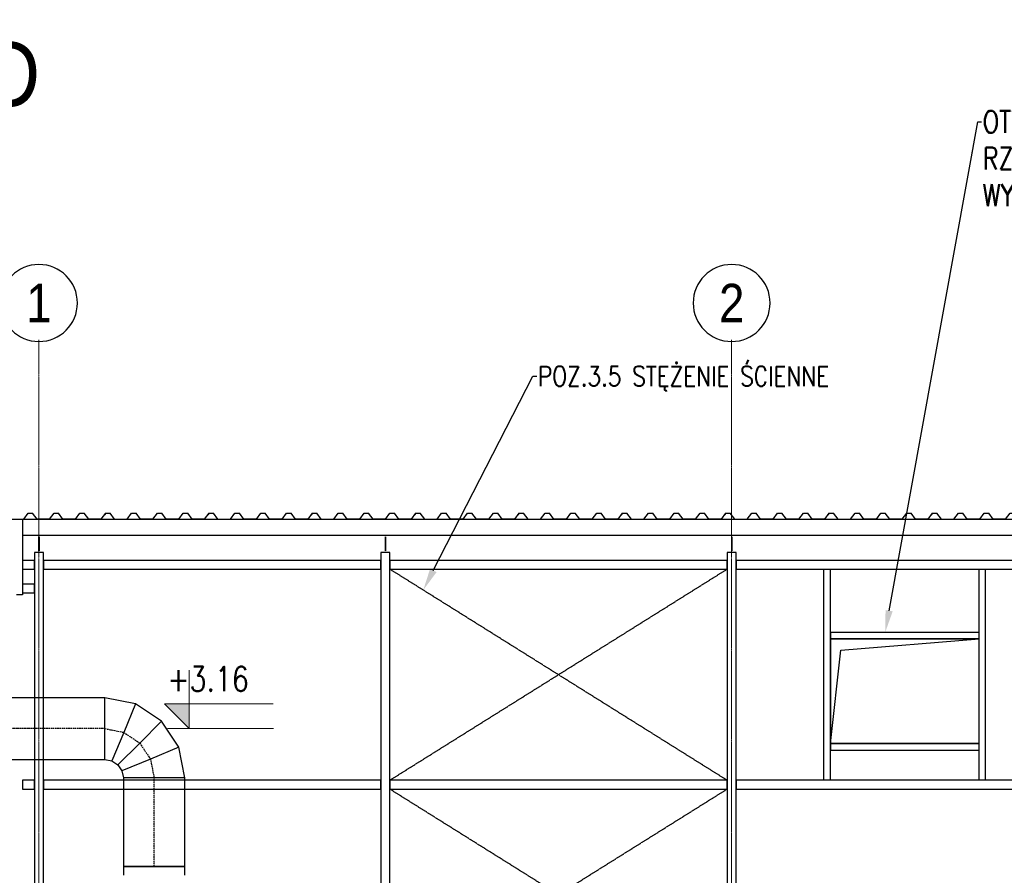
# Model space of a CAD drawing. Header units: millimetres. Extents: x -374129 to 1163271, y -112652 to 695637.
# Tile 192 of 256: x -175 to 8780, y 57128 to 64908. Entities that reach past the tile are written whole.
import ezdxf
from ezdxf import colors
from ezdxf.entities.mleader import LeaderData, LeaderLine
from ezdxf.enums import TextEntityAlignment as Align
from ezdxf.math import Vec2, Vec3

# ---------------------------------------------------------------- set-up
doc = ezdxf.new("R2010")
doc.units = ezdxf.units.MM
for name, pattern in [('ACAD_ISO04W100', [30, 24, -3, 0, -3]), ('CIĄGłA', [0]), ('DASHDOT', [20, 13, -3.4, 0.2, -3.4])]:
    doc.linetypes.add(name, pattern=pattern)
for name, color, linetype in [('KRT_fund', 3, 'Continuous'), ('KRT_izolacje', 252, 'Continuous'), ('KRT_opisy', 146, 'Continuous'), ('KRT_osie_budopis', 1, 'Continuous'), ('KRT_stal', 4, 'Continuous'), ('KRT_technologia', 30, 'Continuous')]:
    doc.layers.add(name, color=color, linetype=linetype)
for name, color, linetype, lineweight in [('KRT_koty', 4, 'Continuous', 20), ('KRT_osie', 55, 'ACAD_ISO04W100', 18), ('Opissy', 255, 'CIĄGłA', 13)]:
    doc.layers.add(name, color=color, linetype=linetype, lineweight=lineweight)
doc.styles.add('Arial', font='arial.ttf', dxfattribs={"width": 0.85})
doc.styles.add('biuro 1', font='arial.ttf')
doc.styles.add('style3', font='romans.shx', dxfattribs={"width": 0.8})
doc.styles.add('WYMIAR', font='romans.shx', dxfattribs={"width": 0.8})

# ---------------------------------------------------------------- blocks, each defined once
blk = doc.blocks.new('TR55')
at = {"color": 0}
for p, q in [((-980, 0), (-991.9, -16.1)), ((-980, 0), (-940, 0)), ((-899.5, -55), (-940, 0)), ((-785.5, -55), (-745, 0)), ((-745, 0), (-705, 0)), ((-664.5, -55), (-705, 0)), ((-550.5, -55), (-510, 0)), ((-510, 0), (-470, 0)), ((-429.5, -55), (-470, 0)), ((-315.5, -55), (-275, 0)), ((-275, 0), (-235, 0)), ((-194.5, -55), (-235, 0)), ((-80.5, -55), (-40, 0)), ((-40, 0), (0, 0)), ((-899.5, -55), (-785.5, -55)), ((-550.5, -55), (-664.5, -55)), ((-315.5, -55), (-429.5, -55)), ((-80.5, -55), (-194.5, -55))]:
    blk.add_line(p, q, dxfattribs=at)
blk = doc.blocks.new('slup160')
at = {"layer": 'KRT_stal'}
h = blk.add_hatch(color=256, dxfattribs=at)
h.dxf.hatch_style = 1
h.paths.add_polyline_path([(41, 4420), (-41, 4420), (-41, 4412.6), (-11.5, 4412.6, -0.414214), (-2.5, 4403.6), (-2.5, 4276.4, -0.414214), (-11.5, 4267.4), (-41, 4267.4), (-41, 4260), (41, 4260), (41, 4267.4), (11.5, 4267.4, -0.414214), (2.5, 4276.4), (2.5, 4403.6, -0.414214), (11.5, 4412.6), (41, 4412.6)])
for p, q in [((-2.5, 4403.6), (-2.5, 4276.4)), ((2.5, 4403.6), (2.5, 4276.4))]:
    blk.add_line(p, q, dxfattribs=at)
for points in [[(-41, 12), (41, 12), (41, 4260), (-41, 4260)], [(-80, 0), (80, 0), (80, 12), (-80, 12)]]:
    blk.add_lwpolyline(points, close=True, dxfattribs=at)
blk = doc.blocks.new('opis_osi')
at = {"linetype": 'Continuous'}
for start, end in [(90, 180), (0, 90), (180, 270), (270, 0)]:
    blk.add_arc((0, -37.5), 35, start, end, dxfattribs=at)
at = {"color": 0, "linetype": 'Continuous', "style": 'biuro 1', "width": 0.85}
blk.add_attdef('AA', text='', height=35, dxfattribs=at).set_placement((0.08, -37.53), align=Align.MIDDLE_CENTER)
blk = doc.blocks.new('*U355')
at = {"ltscale": 25}
blk.add_hatch(color=256, dxfattribs=at).paths.add_polyline_path([(0, 225.67), (-15, 225.67), (0, 210.67)])
at = {"color": 1, "linetype": 'ByBlock', "ltscale": 0.85}
blk.add_line((51.21, 210.67), (-13.14, 210.67), dxfattribs=at)
blk.add_lwpolyline([(51.03, 225.67), (-15, 225.67), (0, 210.67), (0, 246.07)]).dxf.unprotected_set("ltscale", 0)
at = {"ltscale": 0.85, "style": 'style3', "width": 0.8, "flags": 8}
blk.add_attdef('H', text='', height=15, dxfattribs=at).set_placement((-13.14, 242.92), align=Align.MIDDLE_LEFT)
blk = doc.blocks.new('A$C77DE5FE2')
at = {"color": 0, "linetype": 'ByBlock', "lineweight": -2, "extrusion": (-1.22465e-16, 2.46519e-32, -1)}
for p, q in [((600, 280), (-600, 280)), ((-600, -280), (600, -280))]:
    blk.add_line(p, q, dxfattribs=at)
at = {"color": 0, "linetype": 'Continuous', "lineweight": -2}
for p, q in [((600, 0), (600, 280)), ((600, -280), (600, 0)), ((1048, -448), (768, -448)), ((1048, -448), (768, -448)), ((1328, -448), (1048, -448)), ((1328, -448), (1048, -448)), ((768, -1254), (1048, -1254)), ((1048, -1254), (768, -1254)), ((1048, -1254), (1328, -1254)), ((1328, -1254), (1048, -1254))]:
    blk.add_line(p, q, dxfattribs=at)
at = {"color": 0, "linetype": 'ByBlock', "lineweight": -2}
for p, q in [((878.6, 224.6), (600, 280)), ((1114.8, 66.8), (878.6, 224.6)), ((1272.6, -169.4), (1114.8, 66.8)), ((1328, -448), (1272.6, -169.4)), ((600, -280), (664.3, -292.8)), ((664.3, -292.8), (718.8, -329.2)), ((718.8, -329.2), (755.2, -383.7)), ((755.2, -383.7), (768, -448)), ((768, -448), (768, -1254)), ((1328, -1254), (1328, -448)), ((768, -1254), (768, -1334)), ((1328, -1334), (1328, -1254))]:
    blk.add_line(p, q, dxfattribs=at)
at = {"color": 0, "linetype": 'Continuous', "lineweight": -2, "extrusion": (-1.22465e-16, 2.46519e-32, -1)}
for p, q in [((600, 0), (600, 280)), ((600, -280), (600, 0))]:
    blk.add_line(p, q, dxfattribs=at)
at = {"color": 0, "linetype": 'Continuous', "lineweight": -3}
for p, q in [((878.6, 224.6), (771.4, -34.1)), ((1114.8, 66.8), (916.8, -131.2)), ((771.4, -34.1), (664.3, -292.8)), ((916.8, -131.2), (718.8, -329.2)), ((1272.6, -169.4), (1013.9, -276.6)), ((1013.9, -276.6), (755.2, -383.7))]:
    blk.add_line(p, q, dxfattribs=at)
at = {"color": 0}
blk.add_line((1048, 0.5, -61508.2), (1047.5, 1, -61508.2), dxfattribs=at)
at = {"color": 0, "linetype": 'DASHDOT', "lineweight": -3, "extrusion": (-1.22465e-16, 2.46519e-32, -1)}
blk.add_line((600, 0), (-600, 0), dxfattribs=at)
at = {"color": 0, "linetype": 'DASHDOT', "lineweight": -3}
for p, q in [((600, 0), (771.4, -34.1)), ((771.4, -34.1), (916.8, -131.2)), ((916.8, -131.2), (1013.9, -276.6)), ((1013.9, -276.6), (1048, -448)), ((1048, -1254), (1048, -448))]:
    blk.add_line(p, q, dxfattribs=at)

msp = doc.modelspace()

# ---------------------------------------------------------------- linework, layer by layer
at = {"layer": 'KRT_fund', "color": 1, "linetype": 'ACAD_ISO04W100', "ltscale": 0.2}
for p, q in [((6259, 57991.74), (3191, 59911.74)), ((3191, 57991.74), (6259, 59911.74)), ((3191, 55991.74), (6259, 57911.74)), ((6259, 55991.74), (3191, 57911.74))]:
    msp.add_line(p, q, dxfattribs=at)
at = {"layer": 'KRT_izolacje', "color": 8}
for p, q in [((-150, 60362.79), (-150, 59676.72)), ((-150, 59676.72), (-205, 59676.72))]:
    msp.add_line(p, q, dxfattribs=at)
at = {"layer": 'KRT_osie', "ltscale": 0.5}
for p, q in [((0, 61997.09), (0, 53714.43)), ((6300, 61997.09), (6300, 53714.43)), ((6300, 61997.09), (6300, 53714.43))]:
    msp.add_line(p, q, dxfattribs=at)
at = {"layer": 'KRT_stal'}
msp.add_lwpolyline([(-150, 60221.74), (19060, 60221.74), (19060, 60361.74), (-150, 60361.74)], close=True, dxfattribs=at)
at = {"layer": 'KRT_stal', "color": 1}
for points in [[(-150, 59911.74), (-41, 59911.74), (-41, 59991.74), (-150, 59991.74)], [(41, 59911.74), (3109, 59911.74), (3109, 59991.74), (41, 59991.74)], [(3191, 59911.74), (6259, 59911.74), (6259, 59991.74), (3191, 59991.74)], [(6341, 59911.74), (9409, 59911.74), (9409, 59991.74), (6341, 59991.74)], [(-150, 59695.52), (-41, 59695.52), (-41, 59775.52), (-150, 59775.52)], [(7200, 58266.74), (8550, 58266.74), (8550, 58326.74), (7200, 58326.74)], [(-150, 57911.74), (-41, 57911.74), (-41, 57991.74), (-150, 57991.74)], [(41, 57911.74), (3109, 57911.74), (3109, 57991.74), (41, 57991.74)], [(3191, 57911.74), (6259, 57911.74), (6259, 57991.74), (3191, 57991.74)], [(6341, 57911.74), (9409, 57911.74), (9409, 57991.74), (6341, 57991.74)]]:
    msp.add_lwpolyline(points, close=True, dxfattribs=at)
for points in [[(7140, 57991.74), (7140, 59911.74)], [(7200, 57991.74), (7200, 59911.74)]]:
    msp.add_lwpolyline(points, dxfattribs=at)
at = {"layer": 'KRT_technologia'}
for p, q in [((7294.71, 59173.94), (8550, 59276.74)), ((7200, 58326.74), (7294.71, 59173.94))]:
    msp.add_line(p, q, dxfattribs=at)
msp.add_lwpolyline([(7200, 58326.74), (8550, 58326.74), (8550, 59276.74), (7200, 59276.74)], close=True, dxfattribs=at)

# ---------------------------------------------------------------- block references
at = {"layer": 'KRT_izolacje', "color": 8}
for p in [(647.82, 60421.74), (1587.82, 60421.74), (2527.82, 60421.74), (3467.82, 60421.74), (4407.82, 60421.74), (5347.82, 60421.74), (6287.82, 60421.74), (7227.82, 60421.74), (8167.82, 60421.74), (9107.82, 60421.74)]:
    msp.add_blockref('TR55', p, dxfattribs=at)
at = {"layer": 'KRT_koty'}
ref = msp.add_blockref('*U355', (1365.82, 55301.74), dxfattribs=dict(at, xscale=15, yscale=15, zscale=15))
ref.add_attrib('H', '+3.16', dxfattribs={"layer": '0', "ltscale": 0.85, "height": 225, "style": 'style3', "width": 0.8, "flags": 8}).set_placement((1168.72, 58913.36), align=Align.MIDDLE_LEFT)
at = {"layer": 'KRT_osie_budopis', "color": 3, "xscale": 10, "yscale": 10, "zscale": 10}
for p, values in [((0, 62706.63), {'AA': '1'}), ((6300, 62706.63), {'AA': '2'})]:
    msp.add_blockref('opis_osi', p, dxfattribs=at).add_auto_attribs(values)
at = {"layer": 'KRT_stal'}
for p in [(0, 55801.74), (3150, 55801.74), (6300, 55801.74)]:
    msp.add_blockref('slup160', p, dxfattribs=at)
at = {"layer": 'KRT_technologia'}
msp.add_blockref('A$C77DE5FE2', (0, 58461.74), dxfattribs=at)

# ---------------------------------------------------------------- texts
at = {"layer": 'Opissy', "insert": (-5253.37, 64713.81), "char_height": 600, "attachment_point": 1, "style": 'Arial'}
msp.add_mtext_dynamic_manual_height_columns('PRZEKRÓJ D-D', width=6980.7955, gutter_width=12.5, heights=[0], dxfattribs=at)

# ---------------------------------------------------------------- leaders
at = {"layer": 'KRT_opisy', "color": 1}
ml = msp.add_multileader_mtext('Standard', dxfattribs=at)
ml.set_content('\\C54;POZ.3.5 STĘŻENIE ŚCIENNE ', style='WYMIAR')
ml.set_leader_properties()
ml.build(insert=Vec2(0, 0))
ml.multileader.update_dxf_attribs({"dogleg_length": 0.36, "arrow_head_size": 200, "scale": 100})
ctx = ml.context
ctx.base_point, ctx.scale, ctx.char_height, ctx.arrow_head_size, ctx.landing_gap_size, ctx.plane_origin = Vec3(4529.42, 61665.82), 100, 180, 200, 9, Vec3(-37440.97, -20773.81)
notes = []
notes.append((ctx, [(0, (1, 1, 0), (4493.42, 61665.82), (1, 0), 36, [(0, [(3495.35, 59721.27)], 0, [])])]))
ctx.mtext.insert, ctx.mtext.width, ctx.mtext.defined_height, ctx.mtext.flow_direction = Vec3(4538.42, 61755.82), 2657.9479, 1300.46, 5
for ctx, leaders in notes:
    for number, flags, end, landing, length, lines in leaders:
        leader = LeaderData()
        leader.index, (leader.has_last_leader_line, leader.has_dogleg_vector, leader.attachment_direction) = number, flags
        leader.last_leader_point, leader.dogleg_vector, leader.dogleg_length = Vec3(end), Vec3(landing), length
        for number, points, colour, breaks in lines:
            line = LeaderLine()
            line.index, line.vertices, line.color, line.breaks = number, Vec3.list(points), colors.encode_raw_color(colour), breaks
            leader.lines.append(line)
        ctx.leaders.append(leader)

# ---------------------------------------------------------------- next in the draw order: leaders
ml = msp.add_multileader_mtext('Standard', dxfattribs=at)
ml.set_content('\\C54;OTWÓR W ŚCIANIE ZEWNĘTRZNEJ\\PRZĘDNA OSI KANAŁU(0,00) = 3,50 m\\PWYMIAR 135x90 cm\\fArial|b0|i0|c238|p34;\\W1; ', style='WYMIAR')
ml.set_leader_properties()
ml.build(insert=Vec2(0, 0))
ml.multileader.update_dxf_attribs({"text_right_attachment_type": 6, "dogleg_length": 0.36, "arrow_head_size": 200, "scale": 100})
ctx = ml.context
ctx.base_point, ctx.scale, ctx.char_height, ctx.arrow_head_size, ctx.landing_gap_size, ctx.plane_origin = Vec3(8574.05, 63979.87), 100, 200, 200, 9, Vec3(-21732.78, -29195.3)
ctx.right_attachment = 6
notes = []
notes.append((ctx, [(0, (1, 1, 0), (8538.05, 63979.87), (1, 0), 36, [(1, [(7696.68, 59336.74)], 0, [])])]))
ctx.mtext.insert, ctx.mtext.width, ctx.mtext.defined_height, ctx.mtext.flow_direction = Vec3(8583.05, 64079.87), 5076.6338, 1534.23, 5
ctx.mtext.has_bg_fill, ctx.mtext.bg_color, ctx.mtext.bg_scale_factor, ctx.mtext.bg_transparency, ctx.mtext.use_window_bg_color = 1, -1027028792, 1.5, 0, 1
for ctx, leaders in notes:
    for number, flags, end, landing, length, lines in leaders:
        leader = LeaderData()
        leader.index, (leader.has_last_leader_line, leader.has_dogleg_vector, leader.attachment_direction) = number, flags
        leader.last_leader_point, leader.dogleg_vector, leader.dogleg_length = Vec3(end), Vec3(landing), length
        for number, points, colour, breaks in lines:
            line = LeaderLine()
            line.index, line.vertices, line.color, line.breaks = number, Vec3.list(points), colors.encode_raw_color(colour), breaks
            leader.lines.append(line)
        ctx.leaders.append(leader)

# ---------------------------------------------------------------- next in the draw order: linework, layer by layer
at = {"layer": 'KRT_stal', "color": 1}
for points in [[(8550, 57991.74), (8550, 59911.74)], [(8610, 57991.74), (8610, 59911.74)]]:
    msp.add_lwpolyline(points, dxfattribs=at)
msp.add_lwpolyline([(7200, 59276.74), (8550, 59276.74), (8550, 59336.74), (7200, 59336.74)], close=True, dxfattribs=at)

doc.saveas('drawing.dxf')
